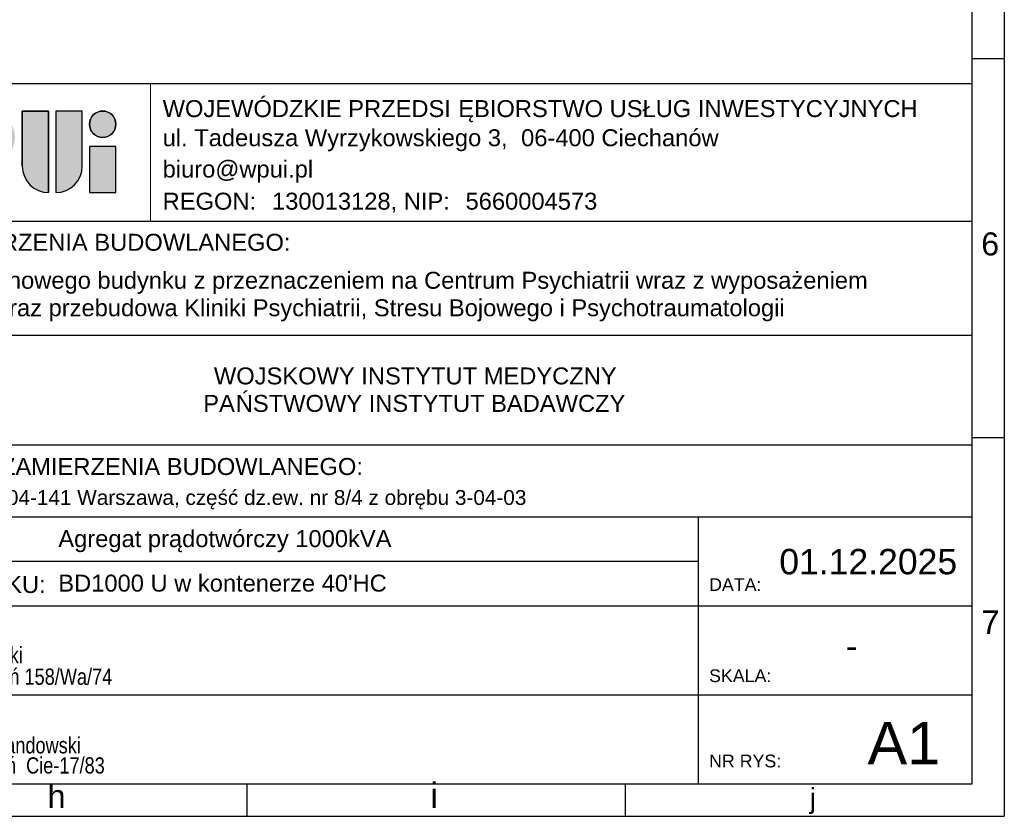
# Model space of a CAD drawing. Header units: millimetres. Extents: x 0 to 1151, y 0 to 297.
# Tile 23 of 93: x 310 to 420, y 0 to 89. Entities that reach past the tile are written whole.
import ezdxf

# ---------------------------------------------------------------- set-up
doc = ezdxf.new("R2010")
doc.units = ezdxf.units.MM
doc.header["$MEASUREMENT"] = 0
doc.layers.get('0').update_dxf_attribs({"linetype": 'CONTINUOUS'})
doc.layers.add('Tabelka', color=7, linetype='CONTINUOUS')
doc.styles.add('Arial$001H0', font='arial.ttf')
doc.styles.add('Arial_2', font='arial.ttf', dxfattribs={"height": 0.2})
doc.styles.add('Arial_3', font='arial.ttf', dxfattribs={"height": 0.15})
doc.styles.add('Arial_4', font='arial.ttf', dxfattribs={"height": 0.3})
doc.styles.add('Arial_6', font='arial.ttf', dxfattribs={"height": 0.175})
doc.styles.add('wpisywanie', font='arial.ttf')

# ---------------------------------------------------------------- blocks, each defined once
blk = doc.blocks.new('A$C411c0cba')
at = {"layer": 'Tabelka', "lineweight": 25}
h = blk.add_hatch(color=92, dxfattribs=at)
edge = h.paths.add_edge_path()
edge.add_line((-5010.5, 3016), (-4892.1, 3016))
edge.add_line((-4892.1, 3016), (-4892.1, 2650.3))
edge.add_arc((-4892.1, 2768.6), 118.3, 180, 270, ccw=False)
edge.add_line((-5010.5, 2768.6), (-5010.5, 3016))
h.paths.add_polyline_path([(-4741.5, 2650.3), (-4859.9, 2650.3), (-4859.9, 3016), (-4741.5, 3016)])
edge = h.paths.add_edge_path()
edge.add_line((-4709.3, 3016), (-4591, 3016))
edge.add_line((-4591, 3016), (-4591, 2768.6))
edge.add_arc((-4709.3, 2768.6), 118.3, 270, 360, ccw=False)
edge.add_line((-4709.3, 2650.3), (-4709.3, 3016))
h.paths.add_polyline_path([(-4557.6, 2650.3), (-4557.6, 3016), (-4439.2, 3016), (-4439.2, 2650.3)])
edge = h.paths.add_edge_path()
edge.add_line((-4407, 2779.3), (-4407, 3016))
edge.add_arc((-4407, 2897.6), 118.3, -90, 90, ccw=False)
edge = h.paths.add_edge_path()
edge.add_line((-4256.4, 3016), (-4138.1, 3016))
edge.add_line((-4138.1, 3016), (-4138.1, 2650.3))
edge.add_arc((-4138.1, 2768.6), 118.3, 180, 270, ccw=False)
edge.add_line((-4256.4, 2768.6), (-4256.4, 3016))
edge = h.paths.add_edge_path()
edge.add_line((-4105.8, 3016), (-3987.5, 3016))
edge.add_line((-3987.5, 3016), (-3987.5, 2768.6))
edge.add_arc((-4105.8, 2768.6), 118.3, 270, 360, ccw=False)
edge.add_line((-4105.8, 2650.3), (-4105.8, 3016))
h.paths.add_polyline_path([(-3955.2, 2857.6), (-3836.9, 2857.6), (-3836.9, 2650.3), (-3955.2, 2650.3)])
h = blk.add_hatch(color=1, dxfattribs=at)
edge = h.paths.add_edge_path()
edge.add_arc((-3896.1, 2956.7), 59.2, 225, 405)
edge.add_arc((-3896.1, 2956.7), 59.2, 45, 225)
at = {"layer": 'Tabelka'}
for p, q in [((-5137.2, 3139.5), (0, 3139.5)), ((-4256.4, 3016), (-4256.4, 2768.6)), ((-4138.1, 3016), (-4256.4, 3016)), ((-4256.4, 2768.6), (-4256.4, 3016)), ((-4256.4, 3016), (-4138.1, 3016)), ((-4138.1, 2650.3), (-4138.1, 3016)), ((-4138.1, 3016), (-4138.1, 2983.8)), ((-4138.1, 3016), (-4138.1, 2650.3)), ((-4105.8, 3016), (-4105.8, 2650.3)), ((-3987.5, 3016), (-4105.8, 3016)), ((-3987.5, 3016), (-4105.8, 3016)), ((-4105.8, 3016), (-4105.8, 2650.3)), ((-3987.5, 2768.6), (-3987.5, 3016)), ((-3987.5, 2768.6), (-3987.5, 3016)), ((-3955.2, 2857.6), (-3955.2, 2650.3)), ((-3836.9, 2857.6), (-3955.2, 2857.6)), ((-3955.2, 2857.6), (-3955.2, 2650.3)), ((-3836.9, 2857.6), (-3955.2, 2857.6)), ((-3836.9, 2650.3), (-3836.9, 2857.6)), ((-3836.9, 2650.3), (-3836.9, 2857.6)), ((-3955.2, 2650.3), (-3836.9, 2650.3)), ((-3955.2, 2650.3), (-3836.9, 2650.3)), ((-5137.2, 2522), (0, 2522)), ((-5137.2, 2012), (0, 2012)), ((-5137.2, 1519), (0, 1519)), ((-5137.2, 1197), (0, 1197)), ((-5137.2, 1197), (0, 1197)), ((-1227.9, 1197), (-1227.9, 0)), ((-5137.2, 997.5), (-1227.9, 997.5)), ((-5137.2, 798), (0, 798)), ((-5137.2, 399), (0, 399)), ((-5137.2, 0), (0, 0))]:
    blk.add_line(p, q, dxfattribs=at)
at = {"layer": 'Tabelka', "lineweight": 18}
blk.add_line((-3681.9, 2522), (-3681.9, 3139.5), dxfattribs=at)
at = {"layer": 'Tabelka'}
blk.add_circle((-3896.1, 2956.7), 59.2, dxfattribs=at)
for centre, radius, start, end in [((-3896.1, 2956.7), 59.2, 45, 225), ((-3896.1, 2956.7), 59.2, 225, 45), ((-4138.1, 2768.6), 118.3, 180, 270), ((-4138.1, 2768.6), 118.3, 180, 270), ((-4105.8, 2768.6), 118.3, 270, 0), ((-4105.8, 2768.6), 118.3, 270, 0)]:
    blk.add_arc(centre, radius, start, end, dxfattribs=at)
at = {"layer": 'Tabelka', "color": 7, "linetype": 'Continuous', "lineweight": 9, "style": 'wpisywanie'}
for s, height, p in [('Agregat prądotwórczy 1000kVA', 76, (-4094.9, 1061.2)), ("BD1000 U w kontenerze 40'HC", 76, (-4094.9, 861.7)), ('A1', 190, (-468.4, 87.9))]:
    blk.add_text(s, height=height, dxfattribs=at).set_placement(p)
at = {"layer": 'Tabelka', "style": 'wpisywanie', "width": 0.8}
for s, p in [('mgr inż. Jerzy Zieliński', (-5075.9, 540.9)), ('nr upr. bez ograniczeń 158/Wa/74', (-5077.6, 444)), ('mgr inż. Edward Lewandowski', (-5091.6, 136.5)), ('nr upr. bez ograniczeń  Cie-17/83 ', (-5092.9, 46.3))]:
    blk.add_text(s, height=72.727, dxfattribs=at).set_placement(p)
at = {"layer": 'Tabelka', "color": 7, "lineweight": 9, "attachment_point": 1}
for s, insert, char_height, width, style in [('WOJEWÓDZKIE PRZEDSI', (-3627.4, 3064.9), 76, 1605.459, 'Arial_2'), ('ĘBIORSTWO USŁUG INWESTYCYJNYCH', (-2302.8, 3064.9), 76, 2543.754, 'Arial_2'), ('ul. Tadeusza Wyrzykowskiego 3, ', (-3627.4, 2934.3), 76, 1946.658, 'Arial_2'), ('06-400 Ciechanów', (-2021.2, 2934.3), 76, 1090.616, 'Arial_2'), ('biuro@wpui.pl', (-3627.4, 2793.9), 76, 831.671, 'Arial_2'), ('REGON: ', (-3627.4, 2649.9), 76, 551.401, 'Arial_2'), ('130013128, NIP: ', (-3137.3, 2649.9), 76, 1023.595, 'Arial_2'), ('5660004573', (-2270.1, 2649.9), 76, 731.139, 'Arial_2'), ('NAZWA ZAMIERZENIA BUDOWLANEGO:', (-5089.4, 2465.6), 76, 2519.383, 'Arial_2'), ('Budowa nowego budynku z przeznaczeniem na Centrum Psychiatrii wraz z wyposażeniem', (-4733.9, 2295.3), 76, 4825.517, 'Arial_2'), ('oraz przebudowa Kliniki Psychiatrii, Stresu Bojowego i Psychotraumatologii', (-4374.4, 2172.1), 76, 4377.695, 'Arial_2'), ('WOJSKOWY INSTYTUT MEDYCZNY', (-3397.7, 1866.6), 76, 2223.881, 'Arial_2'), ('ŃSTWOWY INSTYTUT BADAWCZY', (-3299.6, 1743.5), 76, 2159.906, 'Arial_2'), ('PA', (-3445.4, 1743.5), 76, 176.692, 'Arial_2'), ('LOKALIZACJA ZAMIERZENIA BUDOWLANEGO:', (-5089.4, 1460.5), 76, 2918.463, 'Arial_2'), ('ul. Szaserów 128, 04-141 Warszawa, cz', (-5089.4, 1316.8), 66.5, 2007.586, 'Arial_6'), ('ęść dz.ew. nr 8/4 z obrębu 3-04-03', (-3433, 1316.8), 66.5, 1739.502, 'Arial_6'), ('01.12.2025', (-864.2, 1053.2), 114, 987.038, 'Arial_4'), ('TEMAT RYSUNKU:', (-5089.4, 931.6), 76, 1154.59, 'Arial_2'), ('DATA:', (-1178.7, 921.8), 57, 283.316, 'Arial_3'), (' -', (-610.3, 675.9), 114, 658.025, 'Arial_4'), ('SKALA:', (-1178.7, 513.1), 57, 338.152, 'Arial_3'), ('NR RYS:', (-1178.7, 130.8), 57, 392.987, 'Arial_3')]:
    blk.add_mtext(s, dxfattribs=dict(at, insert=insert, char_height=char_height, width=width, style=style))

msp = doc.modelspace()

# ---------------------------------------------------------------- linework, layer by layer
at = {"color": 7, "linetype": 'Continuous', "lineweight": 25, "true_color": 0x000007}
for p, q in [((420.03, 297.01), (420.03, 0)), ((420.03, 84.88), (416.43, 84.88)), ((420.03, 42.42), (416.43, 42.42)), ((335.2, 0), (335.2, 3.64)), ((377.61, 0), (377.61, 3.64)), ((210.02, 0), (420.03, 0))]:
    msp.add_line(p, q, dxfattribs=at)
at = {"color": 7, "linetype": 'Continuous', "lineweight": 18, "true_color": 0x000007}
for p, q in [((416.43, 3.64), (416.43, 293.37)), ((213.61, 3.64), (416.43, 3.64))]:
    msp.add_line(p, q, dxfattribs=at)
at = {"color": 7, "linetype": 'Continuous', "lineweight": -2, "true_color": 0x000007}
msp.add_lwpolyline([(3.6, 3.64), (416.43, 3.64), (416.43, 293.37), (3.6, 293.37)], close=True, dxfattribs=at)

# ---------------------------------------------------------------- block references
at = {"xscale": 0.025, "yscale": 0.025, "zscale": 0.025}
msp.add_blockref('A$C411c0cba', (416.43, 3.64), dxfattribs=at)

# ---------------------------------------------------------------- texts
at = {"color": 7, "true_color": 0x000007, "style": 'Arial$001H0'}
for s, height, p in [('6', 2.58, (417.45, 62.86)), ('7', 2.63, (417.45, 20.45)), ('h', 2.61, (312.84, 0.93)), ('i', 2.83, (355.73, 0.93)), ('j', 2.23, (398.23, 0.93))]:
    msp.add_text(s, height=height, dxfattribs=at).set_placement(p)

doc.saveas('drawing.dxf')
